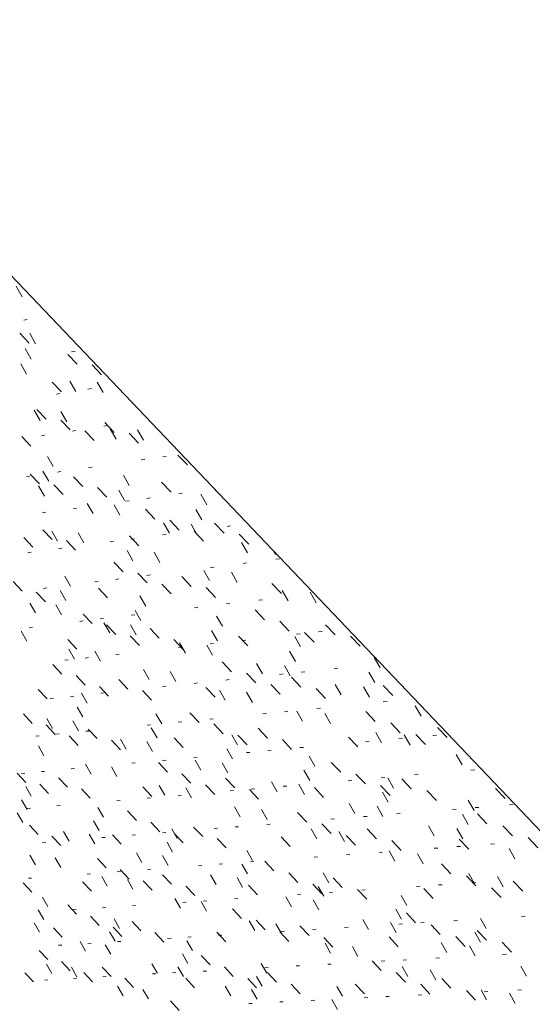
# Model space of a CAD drawing. Header units: centimetres. Extents: x -2274.6 to -2273.04, y 1316.35 to 1317.85.
# Tile 5 of 59: x -2274.4938 to -2274.4248, y 1316.9048 to 1317.0373. Entities that reach past the tile are written whole.
import ezdxf

# ---------------------------------------------------------------- set-up
doc = ezdxf.new("R2010")
doc.units = ezdxf.units.CM
for name, color, linetype, lineweight in [('Wzór powierzchni', 7, 'Continuous', 9), ('Wzór powierzchni-4', 10, 'Continuous', 9), ('Ściany-1', 250, 'Continuous', 25)]:
    doc.layers.add(name, color=color, linetype=linetype, lineweight=lineweight)

# ---------------------------------------------------------------- blocks, each defined once
blk = doc.blocks.new('FP_19-Aksono')
at = {"layer": 'Wzór powierzchni-4'}
for p, q in [((-2274.49345, 1317.00004), (-2274.49425, 1317.00144)), ((-2274.49275, 1316.99698), (-2274.49321, 1316.9969)), ((-2274.49378, 1316.99512), (-2274.49252, 1316.9938)), ((-2274.49164, 1316.99371), (-2274.49243, 1316.99511)), ((-2274.49224, 1316.99165), (-2274.49303, 1316.99305)), ((-2274.4873, 1316.99228), (-2274.48603, 1316.99095)), ((-2274.48632, 1316.99268), (-2274.48679, 1316.9926)), ((-2274.49284, 1316.9896), (-2274.49363, 1316.99099)), ((-2274.48403, 1316.99085), (-2274.48277, 1316.98952)), ((-2274.48939, 1316.98855), (-2274.48813, 1316.98723)), ((-2274.48622, 1316.9873), (-2274.48701, 1316.98869)), ((-2274.48256, 1316.98716), (-2274.48336, 1316.98856)), ((-2274.48838, 1316.987), (-2274.48884, 1316.98693)), ((-2274.48413, 1316.98767), (-2274.4846, 1316.9876)), ((-2274.49104, 1316.98337), (-2274.49183, 1316.98476)), ((-2274.49146, 1316.98486), (-2274.49021, 1316.98354)), ((-2274.48744, 1316.98322), (-2274.48823, 1316.98461)), ((-2274.48824, 1316.98343), (-2274.48699, 1316.98211)), ((-2274.48233, 1316.9831), (-2274.48107, 1316.98178)), ((-2274.4862, 1316.98204), (-2274.48667, 1316.98197)), ((-2274.48501, 1316.98199), (-2274.48376, 1316.98067)), ((-2274.48196, 1316.98269), (-2274.48243, 1316.98262)), ((-2274.48079, 1316.98088), (-2274.48158, 1316.98227)), ((-2274.47906, 1316.98166), (-2274.4778, 1316.98033)), ((-2274.47711, 1316.98072), (-2274.47791, 1316.98212)), ((-2274.4935, 1316.98121), (-2274.49226, 1316.97991)), ((-2274.4904, 1316.9814), (-2274.49086, 1316.98134)), ((-2274.48926, 1316.97719), (-2274.49005, 1316.97856)), ((-2274.47693, 1316.97814), (-2274.47741, 1316.97807)), ((-2274.47405, 1316.97856), (-2274.47453, 1316.97849)), ((-2274.47248, 1316.97874), (-2274.47121, 1316.9774)), ((-2274.48986, 1316.9752), (-2274.49065, 1316.97657)), ((-2274.48825, 1316.9765), (-2274.4887, 1316.97643)), ((-2274.48404, 1316.97711), (-2274.48451, 1316.97704)), ((-2274.4924, 1316.97589), (-2274.49286, 1316.97583)), ((-2274.49236, 1316.97618), (-2274.49112, 1316.97487)), ((-2274.48654, 1316.97581), (-2274.48529, 1316.9745)), ((-2274.47903, 1316.97464), (-2274.47982, 1316.97603)), ((-2274.47467, 1316.97507), (-2274.47341, 1316.97374)), ((-2274.49046, 1316.97322), (-2274.49124, 1316.97459)), ((-2274.48917, 1316.97474), (-2274.48793, 1316.97343)), ((-2274.48332, 1316.97436), (-2274.48207, 1316.97305)), ((-2274.47966, 1316.97264), (-2274.48045, 1316.97403)), ((-2274.47906, 1316.97258), (-2274.47953, 1316.97252)), ((-2274.47621, 1316.97298), (-2274.47668, 1316.97291)), ((-2274.47189, 1316.97357), (-2274.47237, 1316.97351)), ((-2274.4686, 1316.97205), (-2274.46939, 1316.97345)), ((-2274.49026, 1316.97103), (-2274.49071, 1316.97097)), ((-2274.48609, 1316.97161), (-2274.48655, 1316.97155)), ((-2274.48391, 1316.97085), (-2274.48469, 1316.97222)), ((-2274.48029, 1316.97065), (-2274.48108, 1316.97203)), ((-2274.47684, 1316.97144), (-2274.47558, 1316.97012)), ((-2274.46926, 1316.97004), (-2274.47005, 1316.97143)), ((-2274.47362, 1316.96824), (-2274.47441, 1316.96963)), ((-2274.47357, 1316.96997), (-2274.47231, 1316.96865)), ((-2274.49065, 1316.96869), (-2274.48942, 1316.96739)), ((-2274.4887, 1316.96713), (-2274.48947, 1316.96849)), ((-2274.48513, 1316.96691), (-2274.48591, 1316.96828)), ((-2274.46993, 1316.96803), (-2274.47071, 1316.96942)), ((-2274.47029, 1316.96849), (-2274.46903, 1316.96717)), ((-2274.46754, 1316.96956), (-2274.46626, 1316.96823)), ((-2274.46538, 1316.96919), (-2274.46586, 1316.96912)), ((-2274.49324, 1316.96765), (-2274.49201, 1316.96636)), ((-2274.48748, 1316.96724), (-2274.48625, 1316.96594)), ((-2274.48115, 1316.96711), (-2274.48162, 1316.96705)), ((-2274.47898, 1316.96786), (-2274.47773, 1316.96654)), ((-2274.47833, 1316.96748), (-2274.4788, 1316.96742)), ((-2274.47406, 1316.96804), (-2274.47453, 1316.96798)), ((-2274.46422, 1316.96807), (-2274.46294, 1316.96673)), ((-2274.46313, 1316.96559), (-2274.46392, 1316.96699)), ((-2274.49224, 1316.96565), (-2274.49269, 1316.96559)), ((-2274.48812, 1316.96619), (-2274.48857, 1316.96613)), ((-2274.47855, 1316.96451), (-2274.47933, 1316.96588)), ((-2274.47491, 1316.96428), (-2274.47569, 1316.96566)), ((-2274.45936, 1316.96536), (-2274.45963, 1316.96584)), ((-2274.48109, 1316.96432), (-2274.47985, 1316.96301)), ((-2274.45881, 1316.96477), (-2274.4593, 1316.96471)), ((-2274.46821, 1316.96184), (-2274.46899, 1316.96322)), ((-2274.4676, 1316.96367), (-2274.46808, 1316.96361)), ((-2274.46449, 1316.9616), (-2274.46528, 1316.96299)), ((-2274.46323, 1316.96422), (-2274.46371, 1316.96416)), ((-2274.49467, 1316.96172), (-2274.49345, 1316.96044)), ((-2274.48695, 1316.96108), (-2274.48772, 1316.96243)), ((-2274.48321, 1316.96172), (-2274.48367, 1316.96166)), ((-2274.48042, 1316.96207), (-2274.48088, 1316.96201)), ((-2274.47787, 1316.96285), (-2274.47663, 1316.96153)), ((-2274.47619, 1316.9626), (-2274.47666, 1316.96254)), ((-2274.47194, 1316.96239), (-2274.47068, 1316.96107)), ((-2274.49011, 1316.96086), (-2274.49056, 1316.9608)), ((-2274.48755, 1316.95915), (-2274.48832, 1316.9605)), ((-2274.48318, 1316.96081), (-2274.48195, 1316.95951)), ((-2274.47464, 1316.96137), (-2274.47339, 1316.96005)), ((-2274.46867, 1316.9609), (-2274.46741, 1316.95958)), ((-2274.45982, 1316.96147), (-2274.45855, 1316.96013)), ((-2274.45766, 1316.95912), (-2274.45845, 1316.96052)), ((-2274.49154, 1316.96027), (-2274.49032, 1316.95899)), ((-2274.47682, 1316.95841), (-2274.4776, 1316.95978)), ((-2274.46109, 1316.95927), (-2274.46158, 1316.95921)), ((-2274.45387, 1316.95887), (-2274.45466, 1316.96027)), ((-2274.45415, 1316.96009), (-2274.45419, 1316.96009)), ((-2274.49165, 1316.95749), (-2274.49242, 1316.95883)), ((-2274.48814, 1316.95724), (-2274.48891, 1316.95858)), ((-2274.47745, 1316.95648), (-2274.47823, 1316.95784)), ((-2274.46979, 1316.95824), (-2274.47026, 1316.95819)), ((-2274.46547, 1316.95875), (-2274.46594, 1316.9587)), ((-2274.46208, 1316.95791), (-2274.46082, 1316.95657)), ((-2274.48525, 1316.95641), (-2274.4857, 1316.95636)), ((-2274.48525, 1316.95735), (-2274.48402, 1316.95606)), ((-2274.48248, 1316.95674), (-2274.48294, 1316.95668)), ((-2274.4783, 1316.95723), (-2274.47876, 1316.95718)), ((-2274.4665, 1316.9557), (-2274.46728, 1316.95707)), ((-2274.45877, 1316.95639), (-2274.4575, 1316.95506)), ((-2274.49281, 1316.9537), (-2274.49357, 1316.95503)), ((-2274.49207, 1316.9556), (-2274.49252, 1316.95555)), ((-2274.48166, 1316.95481), (-2274.48243, 1316.95616)), ((-2274.48208, 1316.95588), (-2274.48085, 1316.95459)), ((-2274.47808, 1316.95455), (-2274.47885, 1316.95591)), ((-2274.47623, 1316.95539), (-2274.475, 1316.95408)), ((-2274.46716, 1316.95375), (-2274.46794, 1316.95512)), ((-2274.45261, 1316.95589), (-2274.45133, 1316.95455)), ((-2274.48729, 1316.95393), (-2274.48607, 1316.95264)), ((-2274.47889, 1316.95441), (-2274.47766, 1316.9531)), ((-2274.47301, 1316.9539), (-2274.47177, 1316.95259)), ((-2274.46432, 1316.95438), (-2274.46306, 1316.95306)), ((-2274.46334, 1316.95385), (-2274.46382, 1316.9538)), ((-2274.45598, 1316.95293), (-2274.45676, 1316.95432)), ((-2274.45602, 1316.95467), (-2274.45651, 1316.95462)), ((-2274.45544, 1316.95488), (-2274.45416, 1316.95354)), ((-2274.45306, 1316.955), (-2274.45355, 1316.95495)), ((-2274.44924, 1316.95436), (-2274.44795, 1316.95302)), ((-2274.48641, 1316.95128), (-2274.48718, 1316.95262)), ((-2274.47195, 1316.95289), (-2274.47242, 1316.95284)), ((-2274.47148, 1316.95209), (-2274.47225, 1316.95345)), ((-2274.46782, 1316.95181), (-2274.4686, 1316.95318)), ((-2274.46767, 1316.95337), (-2274.46814, 1316.95332)), ((-2274.48725, 1316.95118), (-2274.4877, 1316.95113)), ((-2274.48451, 1316.95149), (-2274.48496, 1316.95143)), ((-2274.48288, 1316.951), (-2274.48365, 1316.95235)), ((-2274.48037, 1316.95195), (-2274.48083, 1316.9519)), ((-2274.45667, 1316.95097), (-2274.45746, 1316.95235)), ((-2274.44525, 1316.95011), (-2274.44604, 1316.95151)), ((-2274.48931, 1316.95055), (-2274.4881, 1316.94927)), ((-2274.47636, 1316.94854), (-2274.47713, 1316.94989)), ((-2274.46653, 1316.9509), (-2274.46528, 1316.94959)), ((-2274.4611, 1316.94931), (-2274.46188, 1316.95068)), ((-2274.45737, 1316.94902), (-2274.45815, 1316.9504)), ((-2274.45094, 1316.95006), (-2274.45143, 1316.95001)), ((-2274.48619, 1316.94908), (-2274.48497, 1316.94779)), ((-2274.48044, 1316.94855), (-2274.47921, 1316.94726)), ((-2274.47276, 1316.94826), (-2274.47353, 1316.94961)), ((-2274.46556, 1316.94852), (-2274.46603, 1316.94847)), ((-2274.46326, 1316.9494), (-2274.46201, 1316.94808)), ((-2274.45831, 1316.94928), (-2274.4588, 1316.94923)), ((-2274.4572, 1316.94885), (-2274.45594, 1316.94752)), ((-2274.45538, 1316.94959), (-2274.45587, 1316.94954)), ((-2274.44598, 1316.94813), (-2274.44677, 1316.94953)), ((-2274.49131, 1316.9472), (-2274.4901, 1316.94593)), ((-2274.48305, 1316.9476), (-2274.48183, 1316.94631)), ((-2274.47407, 1316.94762), (-2274.47454, 1316.94757)), ((-2274.46984, 1316.94807), (-2274.47031, 1316.94802)), ((-2274.46871, 1316.94747), (-2274.46747, 1316.94616)), ((-2274.46613, 1316.94576), (-2274.4669, 1316.94712)), ((-2274.45998, 1316.94788), (-2274.45872, 1316.94656)), ((-2274.45388, 1316.94732), (-2274.45261, 1316.94599)), ((-2274.45052, 1316.94648), (-2274.45131, 1316.94787)), ((-2274.44671, 1316.94617), (-2274.4475, 1316.94757)), ((-2274.44484, 1316.94774), (-2274.44355, 1316.9464)), ((-2274.48922, 1316.94602), (-2274.48966, 1316.94598)), ((-2274.48651, 1316.94631), (-2274.48696, 1316.94626)), ((-2274.48469, 1316.94536), (-2274.48545, 1316.94669)), ((-2274.48241, 1316.94674), (-2274.48286, 1316.94669)), ((-2274.47726, 1316.94706), (-2274.47603, 1316.94576)), ((-2274.46245, 1316.94546), (-2274.46323, 1316.94682)), ((-2274.48528, 1316.9435), (-2274.48605, 1316.94483)), ((-2274.45327, 1316.9447), (-2274.45376, 1316.94465)), ((-2274.44433, 1316.94558), (-2274.44483, 1316.94553)), ((-2274.43974, 1316.94359), (-2274.44053, 1316.94499)), ((-2274.49328, 1316.9439), (-2274.49208, 1316.94263)), ((-2274.48935, 1316.94196), (-2274.49011, 1316.94327)), ((-2274.47466, 1316.94258), (-2274.47543, 1316.94392)), ((-2274.47087, 1316.94407), (-2274.46964, 1316.94276)), ((-2274.46774, 1316.94326), (-2274.4682, 1316.94322)), ((-2274.46057, 1316.94397), (-2274.46105, 1316.94393)), ((-2274.45767, 1316.94426), (-2274.45815, 1316.94421)), ((-2274.4557, 1316.94292), (-2274.45648, 1316.94429)), ((-2274.45194, 1316.9426), (-2274.45272, 1316.94398)), ((-2274.4472, 1316.94425), (-2274.44592, 1316.94291)), ((-2274.4902, 1316.94243), (-2274.489, 1316.94116)), ((-2274.48588, 1316.94165), (-2274.48664, 1316.94297)), ((-2274.48454, 1316.94186), (-2274.48333, 1316.94058)), ((-2274.47617, 1316.94243), (-2274.47663, 1316.94238)), ((-2274.47529, 1316.94071), (-2274.47606, 1316.94205)), ((-2274.47197, 1316.94284), (-2274.47244, 1316.9428)), ((-2274.46765, 1316.94256), (-2274.46641, 1316.94125)), ((-2274.46169, 1316.94198), (-2274.46044, 1316.94066)), ((-2274.44383, 1316.9427), (-2274.44255, 1316.94135)), ((-2274.43754, 1316.9421), (-2274.43625, 1316.94075)), ((-2274.49116, 1316.94094), (-2274.4916, 1316.9409)), ((-2274.48848, 1316.94121), (-2274.48892, 1316.94117)), ((-2274.48711, 1316.94095), (-2274.4859, 1316.93968)), ((-2274.48442, 1316.94161), (-2274.48487, 1316.94157)), ((-2274.47946, 1316.93917), (-2274.48022, 1316.9405)), ((-2274.473, 1316.9407), (-2274.47178, 1316.93941)), ((-2274.46445, 1316.93975), (-2274.46522, 1316.9411)), ((-2274.46442, 1316.94104), (-2274.46318, 1316.93973)), ((-2274.44953, 1316.94079), (-2274.44826, 1316.93946)), ((-2274.44507, 1316.94003), (-2274.44585, 1316.94141)), ((-2274.44223, 1316.94065), (-2274.44272, 1316.9406)), ((-2274.44123, 1316.93969), (-2274.44201, 1316.94108)), ((-2274.44045, 1316.94114), (-2274.43916, 1316.93979)), ((-2274.43768, 1316.94107), (-2274.43818, 1316.94102)), ((-2274.49051, 1316.93829), (-2274.49126, 1316.9396)), ((-2274.48141, 1316.94037), (-2274.4802, 1316.93909)), ((-2274.47592, 1316.93885), (-2274.47668, 1316.94018)), ((-2274.46511, 1316.93787), (-2274.46588, 1316.93922)), ((-2274.45842, 1316.94045), (-2274.45717, 1316.93913)), ((-2274.45557, 1316.93941), (-2274.45605, 1316.93937)), ((-2274.44672, 1316.94023), (-2274.44721, 1316.94019)), ((-2274.46988, 1316.93809), (-2274.47035, 1316.93804)), ((-2274.46279, 1316.93874), (-2274.46326, 1316.9387)), ((-2274.45992, 1316.93901), (-2274.46039, 1316.93897)), ((-2274.45404, 1316.93687), (-2274.45482, 1316.93823)), ((-2274.43423, 1316.93708), (-2274.43501, 1316.93847)), ((-2274.4864, 1316.93656), (-2274.48684, 1316.93651)), ((-2274.48417, 1316.93582), (-2274.48493, 1316.93713)), ((-2274.48068, 1316.93549), (-2274.48144, 1316.93681)), ((-2274.47823, 1316.93731), (-2274.47868, 1316.93727)), ((-2274.47511, 1316.93738), (-2274.47389, 1316.93609)), ((-2274.47408, 1316.9377), (-2274.47454, 1316.93766)), ((-2274.46939, 1316.93633), (-2274.47015, 1316.93767)), ((-2274.46577, 1316.936), (-2274.46654, 1316.93734)), ((-2274.45183, 1316.93737), (-2274.45057, 1316.93605)), ((-2274.49413, 1316.93592), (-2274.49294, 1316.93466)), ((-2274.49308, 1316.93594), (-2274.49352, 1316.9359)), ((-2274.49042, 1316.93618), (-2274.49086, 1316.93614)), ((-2274.48856, 1316.93532), (-2274.48736, 1316.93405)), ((-2274.47194, 1316.93587), (-2274.47072, 1316.93458)), ((-2274.46608, 1316.93526), (-2274.46484, 1316.93396)), ((-2274.45474, 1316.93497), (-2274.45551, 1316.93633)), ((-2274.44852, 1316.93582), (-2274.44725, 1316.9345)), ((-2274.44463, 1316.93535), (-2274.44512, 1316.93531)), ((-2274.44344, 1316.93392), (-2274.44421, 1316.9353)), ((-2274.44233, 1316.93519), (-2274.44106, 1316.93385)), ((-2274.44013, 1316.93574), (-2274.44063, 1316.9357)), ((-2274.43252, 1316.9364), (-2274.43303, 1316.93635)), ((-2274.49222, 1316.93286), (-2274.49297, 1316.93416)), ((-2274.49108, 1316.93445), (-2274.48989, 1316.93319)), ((-2274.48547, 1316.93384), (-2274.48427, 1316.93257)), ((-2274.4772, 1316.9341), (-2274.47599, 1316.93281)), ((-2274.47423, 1316.93297), (-2274.47499, 1316.9343)), ((-2274.47067, 1316.93263), (-2274.47143, 1316.93396)), ((-2274.46876, 1316.93436), (-2274.46753, 1316.93306)), ((-2274.46213, 1316.93384), (-2274.46261, 1316.9338)), ((-2274.45912, 1316.93344), (-2274.45989, 1316.93479)), ((-2274.45783, 1316.93421), (-2274.45831, 1316.93417)), ((-2274.45543, 1316.93309), (-2274.4562, 1316.93445)), ((-2274.45411, 1316.934), (-2274.45286, 1316.93268)), ((-2274.44908, 1316.93497), (-2274.44956, 1316.93492)), ((-2274.44519, 1316.93427), (-2274.44392, 1316.93294)), ((-2274.42971, 1316.93389), (-2274.42842, 1316.93254)), ((-2274.47615, 1316.93263), (-2274.47661, 1316.93259)), ((-2274.472, 1316.93299), (-2274.47246, 1316.93295)), ((-2274.46498, 1316.93359), (-2274.46545, 1316.93355)), ((-2274.46285, 1316.93373), (-2274.46162, 1316.93243)), ((-2274.44416, 1316.93202), (-2274.44494, 1316.93339)), ((-2274.43896, 1316.93362), (-2274.43769, 1316.93228)), ((-2274.49279, 1316.93107), (-2274.49354, 1316.93236)), ((-2274.49234, 1316.93123), (-2274.49277, 1316.93119)), ((-2274.48835, 1316.93157), (-2274.48879, 1316.93153)), ((-2274.48248, 1316.93003), (-2274.48324, 1316.93134)), ((-2274.48026, 1316.93227), (-2274.48071, 1316.93223)), ((-2274.46411, 1316.93008), (-2274.46487, 1316.93141)), ((-2274.44866, 1316.93049), (-2274.44943, 1316.93186)), ((-2274.44489, 1316.93013), (-2274.44566, 1316.9315)), ((-2274.43262, 1316.93093), (-2274.4334, 1316.93231)), ((-2274.43196, 1316.93134), (-2274.43247, 1316.9313)), ((-2274.42735, 1316.93171), (-2274.42786, 1316.93167)), ((-2274.49335, 1316.92929), (-2274.4941, 1316.93058)), ((-2274.47926, 1316.93085), (-2274.47806, 1316.92957)), ((-2274.46047, 1316.92972), (-2274.46123, 1316.93106)), ((-2274.45637, 1316.93066), (-2274.45512, 1316.92935)), ((-2274.44699, 1316.93013), (-2274.44748, 1316.93009)), ((-2274.44254, 1316.93049), (-2274.44303, 1316.93045)), ((-2274.43501, 1316.93109), (-2274.43552, 1316.93105)), ((-2274.43339, 1316.92901), (-2274.43416, 1316.9304)), ((-2274.43217, 1316.93046), (-2274.43089, 1316.92911)), ((-2274.49248, 1316.92893), (-2274.4913, 1316.92767)), ((-2274.48308, 1316.92823), (-2274.48383, 1316.92953)), ((-2274.47614, 1316.92934), (-2274.47493, 1316.92806)), ((-2274.47036, 1316.92869), (-2274.46914, 1316.9274)), ((-2274.46432, 1316.92874), (-2274.46478, 1316.92871)), ((-2274.46006, 1316.92908), (-2274.46053, 1316.92905)), ((-2274.4531, 1316.92911), (-2274.45185, 1316.9278)), ((-2274.4514, 1316.92978), (-2274.45188, 1316.92974)), ((-2274.438, 1316.92749), (-2274.43877, 1316.92886)), ((-2274.42875, 1316.92887), (-2274.42746, 1316.92752)), ((-2274.48944, 1316.92744), (-2274.48826, 1316.92619)), ((-2274.48711, 1316.9268), (-2274.48786, 1316.92809)), ((-2274.48367, 1316.92643), (-2274.48442, 1316.92773)), ((-2274.48227, 1316.9273), (-2274.48271, 1316.92727)), ((-2274.4813, 1316.92764), (-2274.4801, 1316.92637)), ((-2274.4782, 1316.92763), (-2274.47865, 1316.92759)), ((-2274.47409, 1316.92796), (-2274.47454, 1316.92792)), ((-2274.47256, 1316.92714), (-2274.47332, 1316.92846)), ((-2274.47299, 1316.92783), (-2274.47178, 1316.92655)), ((-2274.46713, 1316.92852), (-2274.4676, 1316.92848)), ((-2274.45859, 1316.92736), (-2274.45736, 1316.92606)), ((-2274.45379, 1316.92712), (-2274.45455, 1316.92847)), ((-2274.45007, 1316.92675), (-2274.45084, 1316.9281)), ((-2274.44982, 1316.92756), (-2274.44856, 1316.92624)), ((-2274.44701, 1316.92844), (-2274.44576, 1316.92712)), ((-2274.43414, 1316.92711), (-2274.43492, 1316.92849)), ((-2274.42532, 1316.92727), (-2274.42402, 1316.92591)), ((-2274.49028, 1316.92666), (-2274.49071, 1316.92663)), ((-2274.47319, 1316.92533), (-2274.47394, 1316.92664)), ((-2274.46719, 1316.92717), (-2274.46597, 1316.92588)), ((-2274.4437, 1316.92687), (-2274.44243, 1316.92555)), ((-2274.43445, 1316.92609), (-2274.43495, 1316.92606)), ((-2274.43461, 1316.92707), (-2274.43333, 1316.92573)), ((-2274.42988, 1316.92643), (-2274.43039, 1316.92639)), ((-2274.49166, 1316.92362), (-2274.4924, 1316.9249)), ((-2274.47732, 1316.9239), (-2274.47807, 1316.92521)), ((-2274.47381, 1316.92353), (-2274.47456, 1316.92484)), ((-2274.46246, 1316.9242), (-2274.46322, 1316.92553)), ((-2274.45368, 1316.92467), (-2274.45416, 1316.92463)), ((-2274.44932, 1316.92499), (-2274.4498, 1316.92496)), ((-2274.44492, 1316.92532), (-2274.44541, 1316.92528)), ((-2274.44327, 1316.92412), (-2274.44404, 1316.92548)), ((-2274.43948, 1316.92372), (-2274.44025, 1316.92509)), ((-2274.43747, 1316.92587), (-2274.43797, 1316.92583)), ((-2274.42713, 1316.92443), (-2274.42791, 1316.92581)), ((-2274.48826, 1316.92325), (-2274.48901, 1316.92454)), ((-2274.48332, 1316.92446), (-2274.48213, 1316.9232)), ((-2274.46926, 1316.92352), (-2274.46972, 1316.92348)), ((-2274.46647, 1316.92372), (-2274.46693, 1316.92369)), ((-2274.46311, 1316.92238), (-2274.46387, 1316.92371)), ((-2274.46225, 1316.92404), (-2274.46272, 1316.924)), ((-2274.46079, 1316.9241), (-2274.45956, 1316.9228)), ((-2274.43701, 1316.92372), (-2274.43574, 1316.92239)), ((-2274.48424, 1316.92241), (-2274.48468, 1316.92237)), ((-2274.48199, 1316.92073), (-2274.48274, 1316.92202)), ((-2274.48021, 1316.92271), (-2274.48066, 1316.92267)), ((-2274.48024, 1316.92296), (-2274.47904, 1316.92169)), ((-2274.47614, 1316.92301), (-2274.47659, 1316.92297)), ((-2274.47455, 1316.92227), (-2274.47335, 1316.921)), ((-2274.46735, 1316.92096), (-2274.4681, 1316.92228)), ((-2274.45757, 1316.92255), (-2274.45634, 1316.92125)), ((-2274.45216, 1316.9212), (-2274.45292, 1316.92255)), ((-2274.43364, 1316.92213), (-2274.43237, 1316.92079)), ((-2274.43255, 1316.92105), (-2274.43333, 1316.92242)), ((-2274.42868, 1316.92064), (-2274.42945, 1316.92202)), ((-2274.49332, 1316.92119), (-2274.49215, 1316.91995)), ((-2274.49218, 1316.92182), (-2274.49261, 1316.92179)), ((-2274.48531, 1316.92132), (-2274.48413, 1316.92006)), ((-2274.47853, 1316.92034), (-2274.47928, 1316.92164)), ((-2274.47714, 1316.92145), (-2274.47594, 1316.92018)), ((-2274.47142, 1316.92075), (-2274.47022, 1316.91947)), ((-2274.46377, 1316.92057), (-2274.46452, 1316.92189)), ((-2274.46297, 1316.92088), (-2274.46175, 1316.91958)), ((-2274.45434, 1316.921), (-2274.4531, 1316.9197)), ((-2274.45285, 1316.91937), (-2274.45361, 1316.92071)), ((-2274.45159, 1316.92185), (-2274.45035, 1316.92054)), ((-2274.43989, 1316.92073), (-2274.44038, 1316.92069)), ((-2274.4369, 1316.92093), (-2274.4374, 1316.9209)), ((-2274.43238, 1316.92124), (-2274.43288, 1316.9212)), ((-2274.42733, 1316.9214), (-2274.42605, 1316.92005)), ((-2274.48998, 1316.91799), (-2274.49072, 1316.91927)), ((-2274.45719, 1316.91796), (-2274.45795, 1316.91929)), ((-2274.45593, 1316.91964), (-2274.4564, 1316.9196)), ((-2274.45162, 1316.91993), (-2274.45209, 1316.9199)), ((-2274.44832, 1316.92028), (-2274.44707, 1316.91897)), ((-2274.44726, 1316.92023), (-2274.44774, 1316.92019)), ((-2274.44167, 1316.91815), (-2274.44243, 1316.9195)), ((-2274.43938, 1316.92041), (-2274.43812, 1316.91908)), ((-2274.43026, 1316.92053), (-2274.42898, 1316.91919)), ((-2274.48729, 1316.91821), (-2274.48611, 1316.91696)), ((-2274.47817, 1316.91813), (-2274.47861, 1316.9181)), ((-2274.47215, 1316.91778), (-2274.4729, 1316.91908)), ((-2274.47135, 1316.91859), (-2274.47181, 1316.91856)), ((-2274.46862, 1316.91738), (-2274.46937, 1316.91869)), ((-2274.46859, 1316.91878), (-2274.46905, 1316.91874)), ((-2274.46442, 1316.91906), (-2274.46488, 1316.91903)), ((-2274.45353, 1316.91755), (-2274.45429, 1316.91889)), ((-2274.49054, 1316.91626), (-2274.49128, 1316.91753)), ((-2274.48619, 1316.91758), (-2274.48662, 1316.91755)), ((-2274.48425, 1316.91671), (-2274.48306, 1316.91546)), ((-2274.4822, 1316.91785), (-2274.48264, 1316.91782)), ((-2274.46512, 1316.91769), (-2274.46391, 1316.9164)), ((-2274.44239, 1316.91631), (-2274.44316, 1316.91766)), ((-2274.44173, 1316.91713), (-2274.44048, 1316.91581)), ((-2274.42575, 1316.91668), (-2274.42625, 1316.91665)), ((-2274.4911, 1316.91453), (-2274.49184, 1316.9158)), ((-2274.48033, 1316.91506), (-2274.48107, 1316.91635)), ((-2274.47865, 1316.91599), (-2274.47746, 1316.91473)), ((-2274.46213, 1316.91478), (-2274.46288, 1316.91609)), ((-2274.46195, 1316.91614), (-2274.46073, 1316.91486)), ((-2274.45853, 1316.91436), (-2274.45928, 1316.91568)), ((-2274.45606, 1316.91541), (-2274.45483, 1316.91411)), ((-2274.44684, 1316.91491), (-2274.4476, 1316.91625)), ((-2274.44311, 1316.91448), (-2274.44387, 1316.91583)), ((-2274.44227, 1316.91566), (-2274.44276, 1316.91563)), ((-2274.43931, 1316.91584), (-2274.4398, 1316.91581)), ((-2274.43841, 1316.91555), (-2274.43716, 1316.91422)), ((-2274.43484, 1316.91612), (-2274.43534, 1316.91609)), ((-2274.43097, 1316.91504), (-2274.43174, 1316.9164)), ((-2274.48924, 1316.91514), (-2274.48807, 1316.91389)), ((-2274.48092, 1316.91332), (-2274.48167, 1316.9146)), ((-2274.48119, 1316.9152), (-2274.48001, 1316.91395)), ((-2274.47557, 1316.91448), (-2274.47437, 1316.91321)), ((-2274.46725, 1316.91453), (-2274.46604, 1316.91326)), ((-2274.46655, 1316.91416), (-2274.46701, 1316.91413)), ((-2274.45876, 1316.9146), (-2274.45754, 1316.9133)), ((-2274.45815, 1316.91468), (-2274.45861, 1316.91465)), ((-2274.45388, 1316.91494), (-2274.45435, 1316.91491)), ((-2274.44956, 1316.91521), (-2274.45004, 1316.91518)), ((-2274.43173, 1316.91319), (-2274.4325, 1316.91455)), ((-2274.43221, 1316.91478), (-2274.43094, 1316.91345)), ((-2274.48811, 1316.91282), (-2274.48854, 1316.9128)), ((-2274.48492, 1316.912), (-2274.48566, 1316.91327)), ((-2274.48416, 1316.91307), (-2274.48459, 1316.91304)), ((-2274.48151, 1316.91158), (-2274.48225, 1316.91286)), ((-2274.48016, 1316.91331), (-2274.4806, 1316.91329)), ((-2274.47341, 1316.91373), (-2274.47386, 1316.9137)), ((-2274.47051, 1316.91207), (-2274.47126, 1316.91337)), ((-2274.47068, 1316.9139), (-2274.47113, 1316.91387)), ((-2274.45284, 1316.91384), (-2274.45161, 1316.91254)), ((-2274.45192, 1316.91172), (-2274.45268, 1316.91305)), ((-2274.44405, 1316.9139), (-2274.44281, 1316.91259)), ((-2274.4363, 1316.91179), (-2274.43706, 1316.91314)), ((-2274.43508, 1316.91395), (-2274.43382, 1316.91263)), ((-2274.43248, 1316.91135), (-2274.43325, 1316.91271)), ((-2274.42884, 1316.91318), (-2274.42757, 1316.91184)), ((-2274.49117, 1316.9121), (-2274.49, 1316.91086)), ((-2274.47113, 1316.91032), (-2274.47188, 1316.91161)), ((-2274.46935, 1316.91142), (-2274.46815, 1316.91015)), ((-2274.44824, 1316.91129), (-2274.449, 1316.91262)), ((-2274.42827, 1316.91158), (-2274.42877, 1316.91155)), ((-2274.48943, 1316.90899), (-2274.49017, 1316.91025)), ((-2274.48817, 1316.9106), (-2274.487, 1316.90936)), ((-2274.47523, 1316.90901), (-2274.47597, 1316.91029)), ((-2274.46051, 1316.90903), (-2274.46126, 1316.91034)), ((-2274.45611, 1316.91003), (-2274.45657, 1316.91)), ((-2274.45184, 1316.91026), (-2274.45231, 1316.91024)), ((-2274.44635, 1316.9107), (-2274.44511, 1316.90939)), ((-2274.44462, 1316.91067), (-2274.4451, 1316.91064)), ((-2274.44169, 1316.91083), (-2274.44218, 1316.9108)), ((-2274.43727, 1316.91108), (-2274.43775, 1316.91105)), ((-2274.49308, 1316.90909), (-2274.49192, 1316.90786)), ((-2274.48607, 1316.90856), (-2274.48681, 1316.90983)), ((-2274.48516, 1316.9091), (-2274.48399, 1316.90785)), ((-2274.48266, 1316.90985), (-2274.48148, 1316.9086)), ((-2274.47545, 1316.90894), (-2274.47589, 1316.90892)), ((-2274.47274, 1316.9091), (-2274.47319, 1316.90907)), ((-2274.47175, 1316.90858), (-2274.4725, 1316.90987)), ((-2274.46865, 1316.90932), (-2274.4691, 1316.9093)), ((-2274.46622, 1316.90988), (-2274.46502, 1316.9086)), ((-2274.46033, 1316.90979), (-2274.46079, 1316.90976)), ((-2274.46043, 1316.90911), (-2274.45922, 1316.90782)), ((-2274.44308, 1316.90912), (-2274.44184, 1316.90781)), ((-2274.44152, 1316.9086), (-2274.44228, 1316.90994)), ((-2274.43776, 1316.90815), (-2274.43853, 1316.9095)), ((-2274.42555, 1316.90862), (-2274.42631, 1316.90998)), ((-2274.49, 1316.90813), (-2274.49043, 1316.90811)), ((-2274.48609, 1316.90835), (-2274.48652, 1316.90833)), ((-2274.48213, 1316.90857), (-2274.48257, 1316.90855)), ((-2274.47962, 1316.90834), (-2274.47844, 1316.90709)), ((-2274.47143, 1316.90834), (-2274.47024, 1316.90707)), ((-2274.46308, 1316.90833), (-2274.46188, 1316.90705)), ((-2274.46116, 1316.90727), (-2274.46191, 1316.90857)), ((-2274.45725, 1316.90755), (-2274.45604, 1316.90626)), ((-2274.44861, 1316.90754), (-2274.44738, 1316.90624)), ((-2274.43979, 1316.90753), (-2274.43855, 1316.90621)), ((-2274.43697, 1316.90832), (-2274.43572, 1316.907)), ((-2274.47987, 1316.90599), (-2274.4806, 1316.90727)), ((-2274.47644, 1316.90556), (-2274.47718, 1316.90684)), ((-2274.46536, 1316.90596), (-2274.4661, 1316.90726)), ((-2274.46181, 1316.90552), (-2274.46256, 1316.90682)), ((-2274.45032, 1316.90593), (-2274.45107, 1316.90725)), ((-2274.43965, 1316.90611), (-2274.44014, 1316.90609)), ((-2274.43365, 1316.90672), (-2274.4324, 1316.9054)), ((-2274.43092, 1316.90543), (-2274.43168, 1316.90678)), ((-2274.43075, 1316.90656), (-2274.43124, 1316.90653)), ((-2274.42709, 1316.90496), (-2274.42785, 1316.90632)), ((-2274.42622, 1316.90678), (-2274.42672, 1316.90676)), ((-2274.47349, 1316.90529), (-2274.4723, 1316.90403)), ((-2274.46248, 1316.90497), (-2274.46294, 1316.90495)), ((-2274.4583, 1316.90518), (-2274.45876, 1316.90516)), ((-2274.45407, 1316.90539), (-2274.45454, 1316.90537)), ((-2274.45101, 1316.90416), (-2274.45176, 1316.90547)), ((-2274.44693, 1316.90575), (-2274.4474, 1316.90573)), ((-2274.44403, 1316.90589), (-2274.44451, 1316.90587))]:
    blk.add_line(p, q, dxfattribs=at)

msp = doc.modelspace()

# ---------------------------------------------------------------- linework, layer by layer
at = {"layer": 'Ściany-1'}
msp.add_line((-2274.60207, 1317.11517), (-2274.31891, 1316.81832), dxfattribs=at)

# ---------------------------------------------------------------- block references
at = {"layer": 'Wzór powierzchni'}
msp.add_blockref('FP_19-Aksono', (0, 0), dxfattribs=at)

doc.saveas('drawing.dxf')
